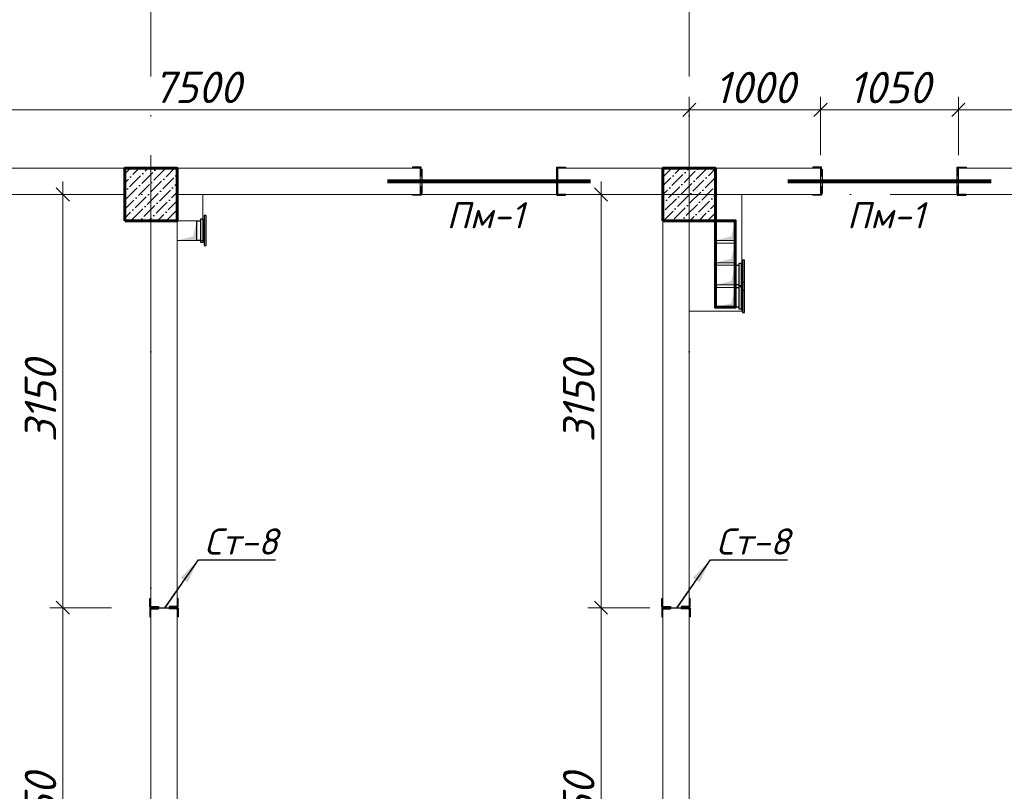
# Model space of a CAD drawing. Header units: millimetres. Extents: x 363306 to 7757304, y 1022887 to 1207196.
# Tile 170 of 256: x 983462 to 990962, y 1071261 to 1077143. Entities that reach past the tile are written whole.
import ezdxf
from ezdxf import colors
from ezdxf.entities.mleader import LeaderData, LeaderLine
from ezdxf.math import Vec2, Vec3

# ---------------------------------------------------------------- set-up
doc = ezdxf.new("R2010")
doc.units = ezdxf.units.MM
doc.linetypes.add('ACAD_ISO10W100', pattern=[18, 12, -3, 0, -3])
for name, color, linetype, lineweight in [('.', 7, 'Continuous', 15), ('5   0.30', 1, 'Continuous', 30), ('размеры', 12, 'Continuous', 15)]:
    doc.layers.add(name, color=color, linetype=linetype, lineweight=lineweight)
doc.layers.add('0 @ 100', color=7, linetype='Continuous')
doc.layers.add('kcd_tx', color=7, linetype='Continuous')
doc.styles.add('ISOCPEUR', font='isocpeur.TTF')
doc.styles.get("Standard").update_dxf_attribs({"font": 'isocpeui.ttf'})
doc.styles.add('ГОСТ 2.304', font='isocpeui.ttf')
doc.dimstyles.new('Санжар', dxfattribs={"dimtxt": 240, "dimasz": 200, "dimexe": 200, "dimexo": 200, "dimgap": 50, "dimtad": 1, "dimdec": 0, "dimtxsty": 'Standard', "dimblk": 'OBLIQUE', "dimcen": 2.5, "dimdle": 200, "dimclrd": 152, "dimclre": 152, "dimclrt": 152, "dimadec": 0, "dimazin": 0, "dimtfac": 1, "dimtdec": 0, "dimtmove": 0, "dimatfit": 3, "dimldrblk": 'OBLIQUE', "dimfxl": 0, "dimlwd": 0, "dimlwe": 0, "dimarcsym": 0})

# ---------------------------------------------------------------- blocks, each defined once
blk = doc.blocks.new('EBF')
at = {"color": 5, "lineweight": 30, "ltscale": 100}
for points in [[(1294386.3, 1827283.5), (1294536.3, 1827283.5), (1294536.3, 1827310.5), (1294386.3, 1827310.5)], [(1294346.3, 1827255.5), (1294576.3, 1827255.5), (1294576.3, 1827240.5), (1294346.3, 1827240.5)], [(1294373.8, 1827283.5), (1294548.8, 1827283.5), (1294548.8, 1827263.5), (1294373.8, 1827263.5)]]:
    blk.add_lwpolyline(points, close=True, dxfattribs=at)
blk = doc.blocks.new('*U25')
at = {"color": 0, "linetype": 'ByBlock', "lineweight": -2, "ltscale": 100}
blk.add_lwpolyline([(0, 0), (63, 0), (63, 2.7, 0.414214), (60.7, 5), (12, 5, -0.414214), (5, 12), (5, 60.7, 0.414214), (2.7, 63), (0, 63)], format="xyb", close=True, dxfattribs=at)
blk = doc.blocks.new('*U35')
at = {"color": 0, "linetype": 'ByBlock', "lineweight": -2, "ltscale": 100}
blk.add_lwpolyline([(0, 0), (63, 0), (63, 2.7, 0.414214), (60.7, 5), (12, 5, -0.414214), (5, 12), (5, 60.7, 0.414214), (2.7, 63), (0, 63)], format="xyb", close=True, dxfattribs=at)
blk = doc.blocks.new('*U434')
at = {"color": 0, "linetype": 'ByBlock', "lineweight": -2, "ltscale": 100}
blk.add_lwpolyline([(0, 0), (63, 0), (63, 2.7, 0.414214), (60.7, 5), (12, 5, -0.414214), (5, 12), (5, 60.7, 0.414214), (2.7, 63), (0, 63)], format="xyb", close=True, dxfattribs=at)
blk = doc.blocks.new('_Oblique')
at = {"color": 0, "linetype": 'ByBlock', "lineweight": -2}
blk.add_line((-0.5, -0.5), (0.5, 0.5), dxfattribs=at)
blk = doc.blocks.new('*D690')
at = {"layer": 'Defpoints', "color": 0, "lineweight": 25, "transparency": 16777216}
for p in [(983790.8, 1072660.4), (984262.3, 1072660.4), (984162.3, 1069510.4)]:
    blk.add_point(p, dxfattribs=at)
at = {"layer": 'kcd_tx', "lineweight": 0, "transparency": 16777216}
for p, q in [((983790.8, 1069410.4), (983790.8, 1072760.4)), ((984162.3, 1072660.4), (983690.8, 1072660.4)), ((984062.3, 1069510.4), (983690.8, 1069510.4))]:
    blk.add_line(p, q, dxfattribs=at)
at = {"layer": 'kcd_tx', "lineweight": 0, "transparency": 16777216, "xscale": 100, "yscale": 100, "zscale": 100}
for p, rotation in [((983790.8, 1072660.4), 90), ((983790.8, 1069510.4), 270)]:
    blk.add_blockref('_Oblique', p, dxfattribs=dict(at, rotation=rotation))
at = {"layer": 'kcd_tx', "lineweight": 30, "transparency": 16777216, "insert": (983620.8, 1071085.4), "char_height": 240, "attachment_point": 5, "rotation": 90}
blk.add_mtext('3150', dxfattribs=at)
blk = doc.blocks.new('*D691')
at = {"layer": 'Defpoints', "color": 0, "lineweight": 25, "transparency": 16777216}
for p in [(983790.8, 1075810.4), (984162.3, 1075810.4), (984262.3, 1072660.4)]:
    blk.add_point(p, dxfattribs=at)
at = {"layer": 'kcd_tx', "lineweight": 0, "transparency": 16777216}
for p, q in [((983790.8, 1072560.4), (983790.8, 1075910.4)), ((984062.3, 1075810.4), (983690.8, 1075810.4)), ((984162.3, 1072660.4), (983690.8, 1072660.4))]:
    blk.add_line(p, q, dxfattribs=at)
at = {"layer": 'kcd_tx', "lineweight": 0, "transparency": 16777216, "xscale": 100, "yscale": 100, "zscale": 100}
for p, rotation in [((983790.8, 1075810.4), 90), ((983790.8, 1072660.4), 270)]:
    blk.add_blockref('_Oblique', p, dxfattribs=dict(at, rotation=rotation))
at = {"layer": 'kcd_tx', "lineweight": 30, "transparency": 16777216, "insert": (983620.8, 1074235.4), "char_height": 240, "attachment_point": 5, "rotation": 90}
blk.add_mtext('3150', dxfattribs=at)
blk = doc.blocks.new('*D694')
at = {"layer": 'Defpoints', "color": 0, "lineweight": 25, "transparency": 16777216}
for p in [(987890.8, 1072660.4), (988362.3, 1072660.4), (988262.3, 1069510.4)]:
    blk.add_point(p, dxfattribs=at)
at = {"layer": 'kcd_tx', "lineweight": 0, "transparency": 16777216}
for p, q in [((987890.8, 1069410.4), (987890.8, 1072760.4)), ((988262.3, 1072660.4), (987790.8, 1072660.4)), ((988162.3, 1069510.4), (987790.8, 1069510.4))]:
    blk.add_line(p, q, dxfattribs=at)
at = {"layer": 'kcd_tx', "lineweight": 0, "transparency": 16777216, "xscale": 100, "yscale": 100, "zscale": 100}
for p, rotation in [((987890.8, 1072660.4), 90), ((987890.8, 1069510.4), 270)]:
    blk.add_blockref('_Oblique', p, dxfattribs=dict(at, rotation=rotation))
at = {"layer": 'kcd_tx', "lineweight": 30, "transparency": 16777216, "insert": (987720.8, 1071085.4), "char_height": 240, "attachment_point": 5, "rotation": 90}
blk.add_mtext('3150', dxfattribs=at)
blk = doc.blocks.new('*D695')
at = {"layer": 'Defpoints', "color": 0, "lineweight": 25, "transparency": 16777216}
for p in [(987890.8, 1075810.4), (988262.3, 1075810.4), (988362.3, 1072660.4)]:
    blk.add_point(p, dxfattribs=at)
at = {"layer": 'kcd_tx', "lineweight": 0, "transparency": 16777216}
for p, q in [((987890.8, 1072560.4), (987890.8, 1075910.4)), ((988162.3, 1075810.4), (987790.8, 1075810.4)), ((988262.3, 1072660.4), (987790.8, 1072660.4))]:
    blk.add_line(p, q, dxfattribs=at)
at = {"layer": 'kcd_tx', "lineweight": 0, "transparency": 16777216, "xscale": 100, "yscale": 100, "zscale": 100}
for p, rotation in [((987890.8, 1075810.4), 90), ((987890.8, 1072660.4), 270)]:
    blk.add_blockref('_Oblique', p, dxfattribs=dict(at, rotation=rotation))
at = {"layer": 'kcd_tx', "lineweight": 30, "transparency": 16777216, "insert": (987720.8, 1074235.4), "char_height": 240, "attachment_point": 5, "rotation": 90}
blk.add_mtext('3150', dxfattribs=at)
blk = doc.blocks.new('*D502')
at = {"layer": 'Defpoints', "color": 0, "lineweight": 25, "transparency": 16777216}
for p in [(988562.3, 1076455.5), (981062.3, 1076010.4), (988562.3, 1076010.4)]:
    blk.add_point(p, dxfattribs=at)
at = {"layer": 'kcd_tx', "lineweight": 0, "transparency": 16777216}
for p, q in [((981062.3, 1076110.4), (981062.3, 1076555.5)), ((988562.3, 1076110.4), (988562.3, 1076555.5)), ((980962.3, 1076455.5), (988662.3, 1076455.5))]:
    blk.add_line(p, q, dxfattribs=at)
at = {"layer": 'kcd_tx', "lineweight": 0, "transparency": 16777216, "xscale": 100, "yscale": 100, "zscale": 100, "rotation": 180}
blk.add_blockref('_Oblique', (981062.3, 1076455.5), dxfattribs=at)
at = {"layer": 'kcd_tx', "lineweight": 0, "transparency": 16777216, "xscale": 100, "yscale": 100, "zscale": 100}
blk.add_blockref('_Oblique', (988562.3, 1076455.5), dxfattribs=at)
at = {"layer": 'kcd_tx', "lineweight": 30, "transparency": 16777216, "insert": (984812.3, 1076627), "char_height": 240, "attachment_point": 5}
blk.add_mtext('7500', dxfattribs=at)
blk = doc.blocks.new('*D503')
at = {"layer": 'Defpoints', "color": 0, "lineweight": 25, "transparency": 16777216}
for p in [(989562.3, 1076455.5), (988562.3, 1076010.4), (989562.3, 1076010.4)]:
    blk.add_point(p, dxfattribs=at)
at = {"layer": 'kcd_tx', "lineweight": 0, "transparency": 16777216}
for p, q in [((988562.3, 1076110.4), (988562.3, 1076555.5)), ((989562.3, 1076110.4), (989562.3, 1076555.5)), ((988462.3, 1076455.5), (989662.3, 1076455.5))]:
    blk.add_line(p, q, dxfattribs=at)
at = {"layer": 'kcd_tx', "lineweight": 0, "transparency": 16777216, "xscale": 100, "yscale": 100, "zscale": 100, "rotation": 180}
blk.add_blockref('_Oblique', (988562.3, 1076455.5), dxfattribs=at)
at = {"layer": 'kcd_tx', "lineweight": 0, "transparency": 16777216, "xscale": 100, "yscale": 100, "zscale": 100}
blk.add_blockref('_Oblique', (989562.3, 1076455.5), dxfattribs=at)
at = {"layer": 'kcd_tx', "lineweight": 30, "transparency": 16777216, "insert": (989062.3, 1076625.5), "char_height": 240, "attachment_point": 5}
blk.add_mtext('1000', dxfattribs=at)
blk = doc.blocks.new('*D504')
at = {"layer": 'Defpoints', "color": 0, "lineweight": 25, "transparency": 16777216}
for p in [(990612.3, 1076455.5), (989562.3, 1076010.4), (990612.3, 1076010.4)]:
    blk.add_point(p, dxfattribs=at)
at = {"layer": 'kcd_tx', "lineweight": 0, "transparency": 16777216}
for p, q in [((989562.3, 1076110.4), (989562.3, 1076555.5)), ((990612.3, 1076110.4), (990612.3, 1076555.5)), ((989462.3, 1076455.5), (990712.3, 1076455.5))]:
    blk.add_line(p, q, dxfattribs=at)
at = {"layer": 'kcd_tx', "lineweight": 0, "transparency": 16777216, "xscale": 100, "yscale": 100, "zscale": 100, "rotation": 180}
blk.add_blockref('_Oblique', (989562.3, 1076455.5), dxfattribs=at)
at = {"layer": 'kcd_tx', "lineweight": 0, "transparency": 16777216, "xscale": 100, "yscale": 100, "zscale": 100}
blk.add_blockref('_Oblique', (990612.3, 1076455.5), dxfattribs=at)
at = {"layer": 'kcd_tx', "lineweight": 30, "transparency": 16777216, "insert": (990087.3, 1076625.5), "char_height": 240, "attachment_point": 5}
blk.add_mtext('1050', dxfattribs=at)
blk = doc.blocks.new('*D505')
at = {"layer": 'Defpoints', "color": 0, "lineweight": 25, "transparency": 16777216}
for p in [(993862.3, 1076455.5), (990612.3, 1076010.4), (993862.3, 1076010.4)]:
    blk.add_point(p, dxfattribs=at)
at = {"layer": 'kcd_tx', "lineweight": 0, "transparency": 16777216}
for p, q in [((990612.3, 1076110.4), (990612.3, 1076555.5)), ((993862.3, 1076110.4), (993862.3, 1076555.5)), ((990512.3, 1076455.5), (993962.3, 1076455.5))]:
    blk.add_line(p, q, dxfattribs=at)
at = {"layer": 'kcd_tx', "lineweight": 0, "transparency": 16777216, "xscale": 100, "yscale": 100, "zscale": 100, "rotation": 180}
blk.add_blockref('_Oblique', (990612.3, 1076455.5), dxfattribs=at)
at = {"layer": 'kcd_tx', "lineweight": 0, "transparency": 16777216, "xscale": 100, "yscale": 100, "zscale": 100}
blk.add_blockref('_Oblique', (993862.3, 1076455.5), dxfattribs=at)
at = {"layer": 'kcd_tx', "lineweight": 30, "transparency": 16777216, "insert": (992237.3, 1076625.5), "char_height": 240, "attachment_point": 5}
blk.add_mtext('3250', dxfattribs=at)
blk = doc.blocks.new('RTET')
at = {"color": 116, "lineweight": 0, "true_color": 0x136734, "const_width": 30}
blk.add_lwpolyline([(661261.7, 1824060), (662811.7, 1824060)], dxfattribs=at)
at = {"layer": '5   0.30', "color": 5, "lineweight": 30, "ltscale": 200}
for p, q in [((661523.9, 1824152.1), (661523.9, 1823967.9)), ((662549.5, 1824152.1), (662549.5, 1823967.9))]:
    blk.add_line(p, q, dxfattribs=at)
at = {"layer": '5   0.30', "color": 5, "lineweight": 30, "ltscale": 200, "yscale": 1.05763968, "zscale": 1.05763968, "rotation": 180}
for p, xscale in [((661519.8, 1824168.4), 1.05763968), ((662553.5, 1824168.4), -1.05763968)]:
    blk.add_blockref('*U25', p, dxfattribs=dict(at, xscale=xscale))
at = {"layer": '5   0.30', "color": 5, "lineweight": 30, "ltscale": 200, "extrusion": (0, 0, -1), "yscale": 1.05763968, "zscale": -1.05763968}
for p, xscale in [((-661519.8, 1823953.5), 1.05763968), ((-662553.5, 1823953.5), -1.05763968)]:
    blk.add_blockref('*U25', p, dxfattribs=dict(at, xscale=xscale))
at = {"color": 18, "lineweight": 0, "true_color": 0x000000, "insert": (661713.5, 1823701.3), "char_height": 200, "width": 262.818, "attachment_point": 7}
blk.add_mtext('{\\C116;\\c3434259;Пм-1}', dxfattribs=at)
ml = blk.add_multileader_mtext('Standard')
ml.set_content('{\\fISOCPEUR|b0|i1|c204|p34;\\C5;Ст-6}', color=256, style='ISOCPEUR')
ml.set_leader_properties()
ml.build(insert=Vec2(0, 0))
ml.multileader.update_dxf_attribs({"text_left_attachment_type": 6, "text_right_attachment_type": 6, "dogleg_length": 0.208, "arrow_head_size": 187.5, "scale": 100})
ctx = ml.context
ctx.base_point, ctx.scale, ctx.char_height, ctx.arrow_head_size, ctx.landing_gap_size, ctx.plane_origin = Vec3(661759.9, 1823355.9), 100, 200, 187.5, 0, Vec3(666149.8, 1822037.9)
ctx.left_attachment, ctx.right_attachment, ctx.text_align_type = 6, 6, 1
notes = []
notes.append((ctx, [(1, (1, 1, 0), (662377.8, 1823355.9), (-1, 0), 20.8, [(2, [(661519.8, 1823951.5)], 0, []), (1, [(662572.3, 1823960), (662572.3, 1823960)], 0, [])])]))
ctx.mtext.insert, ctx.mtext.alignment, ctx.mtext.flow_direction = Vec3(662058.4, 1823595.9), 2, 5
for ctx, leaders in notes:
    for number, flags, end, landing, length, lines in leaders:
        leader = LeaderData()
        leader.index, (leader.has_last_leader_line, leader.has_dogleg_vector, leader.attachment_direction) = number, flags
        leader.last_leader_point, leader.dogleg_vector, leader.dogleg_length = Vec3(end), Vec3(landing), length
        for number, points, colour, breaks in lines:
            line = LeaderLine()
            line.index, line.vertices, line.color, line.breaks = number, Vec3.list(points), colors.encode_raw_color(colour), breaks
            leader.lines.append(line)
        ctx.leaders.append(leader)

msp = doc.modelspace()

# ---------------------------------------------------------------- hatches: boundary and pattern name
at = {"layer": '.', "lineweight": 0, "ltscale": 100, "transparency": 33554687}
h = msp.add_hatch(color=256, dxfattribs=at)
h.dxf.hatch_style = 1
h.paths.add_polyline_path([(984662.268, 1075460.387), (984812.268, 1075460.387), (984812.268, 1075610.387), (984782.216, 1075490.439)])
h = msp.add_hatch(color=256, dxfattribs=at)
h.dxf.hatch_style = 1
h.paths.add_polyline_path([(988762.268, 1075460.387), (988912.268, 1075460.387), (988912.268, 1075610.387), (988882.216, 1075490.439)])
h = msp.add_hatch(color=256, dxfattribs=at)
h.dxf.hatch_style = 1
h.paths.add_polyline_path([(988762.268, 1075290.387), (988912.268, 1075290.387), (988912.268, 1075440.387), (988882.216, 1075320.439)])
h = msp.add_hatch(color=256, dxfattribs=at)
h.dxf.hatch_style = 1
h.paths.add_polyline_path([(988762.268, 1075120.387), (988912.268, 1075120.387), (988912.268, 1075270.387), (988882.216, 1075150.439)])
h = msp.add_hatch(color=256, dxfattribs=at)
h.dxf.hatch_style = 1
h.paths.add_polyline_path([(988762.268, 1074950.387), (988912.268, 1074950.387), (988912.268, 1075100.387), (988882.216, 1074980.439)])
at = {"ltscale": 100}
h = msp.add_hatch(dxfattribs=at)
h.set_pattern_fill('ANSI36', color=256, scale=15, style=0)
h.set_pattern_definition([(45, (-16059500.283, 10258840.387), (25.25697034, 92.60889125), [119.0625, -23.8125, 0, -23.8125])])
h.paths.add_polyline_path([(984662.268, 1076010.387), (984262.268, 1076010.387), (984262.268, 1075610.387), (984662.268, 1075610.387)])
h = msp.add_hatch(dxfattribs=at)
h.set_pattern_fill('ANSI36', color=256, scale=15, style=0)
h.set_pattern_definition([(45, (-16064200.283, 10258840.387), (25.25697034, 92.60889125), [119.0625, -23.8125, 0, -23.8125])])
h.paths.add_polyline_path([(988762.268, 1076010.387), (988362.268, 1076010.387), (988362.268, 1075610.387), (988762.268, 1075610.387)])

# ---------------------------------------------------------------- linework, layer by layer
at = {"color": 1, "linetype": 'ACAD_ISO10W100', "lineweight": 9, "ltscale": 100}
for p, q in [((984462.268, 1085110.387), (984462.268, 1066417.835)), ((988562.268, 1085110.387), (988562.268, 1066417.835)), ((998492.268, 1075810.387), (969088.863, 1075810.387))]:
    msp.add_line(p, q, dxfattribs=at)
at = {"lineweight": 0, "ltscale": 100}
for p, q in [((984662.268, 1076010.387), (977112.268, 1076010.387)), ((986512.268, 1076010.387), (984662.268, 1076010.387)), ((988362.268, 1076010.387), (987562.268, 1076010.387)), ((989562.268, 1076010.387), (988362.268, 1076010.387)), ((988362.268, 1076010.387), (988362.268, 1069710.387)), ((989562.268, 1075810.387), (989562.268, 1076010.387)), ((997762.268, 1076010.387), (990612.268, 1076010.387)), ((990612.268, 1075810.387), (990612.268, 1076010.387)), ((984262.268, 1075810.387), (981262.268, 1075810.387)), ((986512.268, 1075810.387), (984662.268, 1075810.387)), ((988362.268, 1075810.387), (987562.268, 1075810.387)), ((989562.268, 1075810.387), (988762.268, 1075810.387)), ((993662.268, 1075810.387), (990612.268, 1075810.387)), ((984462.268, 1075610.387), (984462.268, 1069710.387)), ((984662.268, 1075610.387), (984662.268, 1069710.387)), ((988562.268, 1075610.387), (988562.268, 1069710.387))]:
    msp.add_line(p, q, dxfattribs=at)
at = {"color": 18, "lineweight": 0, "true_color": 0x000000}
for p, q in [((984462.268, 1072660.387), (984662.268, 1072660.387)), ((988362.268, 1072660.387), (988562.268, 1072660.387))]:
    msp.add_line(p, q, dxfattribs=at)
at = {"lineweight": 0, "ltscale": 100}
for points in [[(986512.268, 1076010.387), (986512.268, 1075810.387)], [(987562.268, 1076010.387), (987562.268, 1075810.387)]]:
    msp.add_lwpolyline(points, dxfattribs=at)
at = {"color": 116, "lineweight": 0, "ltscale": 100, "true_color": 0x136734}
for points in [[(984662.268, 1075460.387), (984857.449, 1075460.387), (984857.449, 1075810.387)], [(988562.268, 1074920.387), (988962.268, 1074920.387), (988962.268, 1075810.387)]]:
    msp.add_lwpolyline(points, dxfattribs=at)
at = {"lineweight": 0, "ltscale": 100}
for points in [[(984662.268, 1075460.387), (984812.268, 1075460.387), (984812.268, 1075610.387), (984662.268, 1075610.387)], [(988762.268, 1075460.387), (988912.268, 1075460.387), (988912.268, 1075610.387), (988762.268, 1075610.387)], [(988762.268, 1075290.387), (988912.268, 1075290.387), (988912.268, 1075440.387), (988762.268, 1075440.387)], [(988762.268, 1075120.387), (988912.268, 1075120.387), (988912.268, 1075270.387), (988762.268, 1075270.387)], [(988762.268, 1074950.387), (988912.268, 1074950.387), (988912.268, 1075100.387), (988762.268, 1075100.387)]]:
    msp.add_lwpolyline(points, close=True, dxfattribs=at)
at = {"color": 5, "lineweight": 60}
msp.add_lwpolyline([(988762.268, 1075610.387), (988912.268, 1075610.387), (988912.268, 1074950.387), (988762.268, 1074950.387)], close=True, dxfattribs=at)
at = {"layer": '5   0.30', "lineweight": 30, "ltscale": 200}
for p, q in [((984470.173, 1072660.387), (984654.362, 1072660.387)), ((984470.173, 1072660.387), (984654.362, 1072660.387)), ((988370.173, 1072660.387), (988554.362, 1072660.387)), ((988370.173, 1072660.387), (988554.362, 1072660.387))]:
    msp.add_line(p, q, dxfattribs=at)
at = {"layer": 'размеры', "lineweight": 60, "ltscale": 5}
for points in [[(984262.268, 1075610.387), (984662.268, 1075610.387), (984662.268, 1076010.387), (984262.268, 1076010.387)], [(988362.268, 1075610.387), (988762.268, 1075610.387), (988762.268, 1076010.387), (988362.268, 1076010.387)]]:
    msp.add_lwpolyline(points, close=True, dxfattribs=at)

# ---------------------------------------------------------------- block references
at = {"color": 18, "lineweight": 30, "true_color": 0x000000}
for p in [(325000.601, -748149.583), (328050.601, -748149.583)]:
    msp.add_blockref('RTET', p, dxfattribs=at)
at = {"color": 2, "lineweight": 0, "xscale": -1, "rotation": 90}
for p in [(2812122.746, 2369996.698), (2816222.746, 2369656.698), (2816222.746, 2369486.698)]:
    msp.add_blockref('EBF', p, dxfattribs=at)
at = {"layer": '5   0.30', "lineweight": 30, "ltscale": 200, "yscale": 1.05763968, "zscale": 1.05763968}
for name, p, xscale, rotation in [('*U35', (984453.836, 1072664.466), -1.05763968, 270), ('*U35', (984668.688, 1072664.466), 1.05763968, 89.99999999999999), ('*U35', (988353.836, 1072664.466), -1.05763968, 270), ('*U35', (988568.688, 1072664.466), 1.05763968, 89.99999999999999), ('*U434', (984453.836, 1072656.308), 1.05763968, 270), ('*U434', (988353.836, 1072656.308), 1.05763968, 270)]:
    msp.add_blockref(name, p, dxfattribs=dict(at, xscale=xscale, rotation=rotation))
at = {"layer": '5   0.30', "lineweight": 30, "ltscale": 200, "extrusion": (0, 0, -1), "xscale": 1.05763968, "yscale": 1.05763968, "zscale": -1.05763968, "rotation": 270}
for p in [(-984668.688, 1072656.308), (-988568.688, 1072656.308)]:
    msp.add_blockref('*U434', p, dxfattribs=at)

# ---------------------------------------------------------------- texts
at = {"layer": '0 @ 100', "color": 7, "insert": (761996.908, 1075986.433), "char_height": 318.940213, "width": 19697.5359, "attachment_point": 4, "style": 'ГОСТ 2.304'}
msp.add_mtext('\\pi5457.36288;{\\fISOCPEUR|b1|i1|c204|p34;Характеристика участка строительства:\\P\\pi0;\\P}Расчетная зимняя температура воздух 15 °С.\\PСкоростной напор ветра   - 38кг/м2.\\PВес снегового покрова    - 50кг/м2.\\PКлассификация зданий по функциональной пожарной опасности - Ф 4.1 \\PКоэффициент надежности по назначению - 0.95\\P\\P^IПроектом разработано подъёмник для мало мобильных граждан населения грузоподъемностью 250 кг. скоростью 0,25 см/с. Двери шахт подъёмника противопожарные с пределом огнестойкости El 30. Подъёмники оборудованы кабинами габаритами 1500х1500 мм, ширина дверей кабины обеспечивает проезд инвалидной коляски. Для экстренных случаев подъёмник оснащен дополнительным аккумулятором и механическим спуском для безопасного спуска пассажира в нулевую отметку. Так же в дверях подъёмника установлены замки датчики которые открываются с ключевыми картами, чтобы открыть двери подъёмника.\\P^IС внешней и внутренней стороны наружных стен предусмотрено обшивка из аквапанелей толщиной 12,5мм с утеплением из минераловатной ваты на кварцевой основе, А =0,040 Вт/мС, толщиной 100мм. (по теплотехническому расчету). Наружная отделка из органическое стекло.\\P^IПодрядчик обязан предоставить заказчику сертификаты соответствия и пожарной безопасности на фасадную систему и все применяемые в данной системе материалы и изделия.\\PКонструкции, изделия и материалы применены по действующим стандартам, ТУ, сертификатам. На путях эвакуации используются отделочные материалы, соответствующие требованиям п. 5.25 ШНК 2.01.02-04.\\PОтделка стен с внутренней стороны окраска водоэмульсионными красками светлых тонов. Во внутренней и наружной отделке использованы современные отделочные материалы используемые на территории Республики Узбекистан.\\P^IКрыша - скатная из металлических профилированных листов с полимерными покрытиями с обеих сторон толщ.0,55мм по металлическим конструкциям.\\P^IПо периметру наружных стен устраивается бетонная отмостка. Бетон кл.В 7,5 шириной 1000 мм, толщиной 50 мм по гравийному основанию толщиной 100 мм -150 мм.\\P^IВсе строительно-монтажные работы вести согласно указаний соответствующих строительных норм и проекта производства работ (П.П.Р.) на основании ШНК 3.01.01 - 03 и КМК 3.01.02 - 00.', dxfattribs=at)

# ---------------------------------------------------------------- dimensions: what is measured, and where the dimension line sits
at = {"layer": 'kcd_tx', "color": 244, "lineweight": 30, "true_color": 0x991b1e}
for base, p1, p2, picture, middle in [((988562.268, 1076455.453), (981062.268, 1076010.387), (988562.268, 1076010.387), '*D502', (984812.268, 1076626.999)), ((989562.268, 1076455.453), (988562.268, 1076010.387), (989562.268, 1076010.387), '*D503', (989062.268, 1076625.453)), ((990612.268, 1076455.453), (989562.268, 1076010.387), (990612.268, 1076010.387), '*D504', (990087.268, 1076625.453)), ((993862.268, 1076455.453), (990612.268, 1076010.387), (993862.268, 1076010.387), '*D505', (992237.268, 1076625.453))]:
    dim = msp.add_linear_dim(base=base, p1=p1, p2=p2, dimstyle='Санжар', override={"dimasz": 100, "dimexe": 100, "dimexo": 100, "dimdle": 100, "dimclrd": 256, "dimclre": 256, "dimclrt": 256, "dimtmove": 1, "dimfxl": 0, "dimarcsym": 2}, dxfattribs=at)
    dim.commit()
    dim.dimension.update_dxf_attribs({"geometry": picture, "text_midpoint": middle})
for base, p1, p2, picture, middle in [((983790.819, 1075810.387), (984262.268, 1072660.387), (984162.268, 1075810.387), '*D691', (983620.819, 1074235.387)), ((987890.819, 1075810.387), (988362.268, 1072660.387), (988262.268, 1075810.387), '*D695', (987720.819, 1074235.387)), ((983790.819, 1072660.387), (984162.268, 1069510.387), (984262.268, 1072660.387), '*D690', (983620.819, 1071085.387)), ((987890.819, 1072660.387), (988262.268, 1069510.387), (988362.268, 1072660.387), '*D694', (987720.819, 1071085.387))]:
    dim = msp.add_linear_dim(base=base, p1=p1, p2=p2, angle=90, dimstyle='Санжар', override={"dimasz": 100, "dimexe": 100, "dimexo": 100, "dimdle": 100, "dimclrd": 256, "dimclre": 256, "dimclrt": 256, "dimtmove": 1, "dimfxl": 0, "dimarcsym": 2}, dxfattribs=at)
    dim.commit()
    dim.dimension.update_dxf_attribs({"geometry": picture, "text_midpoint": middle})

# ---------------------------------------------------------------- leaders
ml = msp.add_multileader_mtext('Standard')
ml.set_content('{\\fISOCPEUR|b0|i1|c204|p34;\\C5;Ст-8}', color=256, style='ISOCPEUR')
ml.set_leader_properties()
ml.build(insert=Vec2(0, 0))
ml.multileader.update_dxf_attribs({"text_left_attachment_type": 6, "text_right_attachment_type": 6, "dogleg_length": 0.208, "arrow_head_size": 187.5, "scale": 100})
ctx = ml.context
ctx.base_point, ctx.scale, ctx.char_height, ctx.arrow_head_size, ctx.landing_gap_size, ctx.plane_origin = Vec3(984844.145, 1073025.166), 100, 200, 187.5, 0, Vec3(989149.528, 1071627.553)
ctx.left_attachment, ctx.right_attachment, ctx.text_align_type = 6, 6, 1
notes = []
notes.append((ctx, [(0, (1, 1, 0), (984823.326, 1073025.166), (1, 0), 20.819, [(1, [(984823.326, 1073025.166), (984566.971, 1072660.387), (984566.971, 1072660.387)], 0, [])])]))
ctx.mtext.insert, ctx.mtext.alignment, ctx.mtext.flow_direction = Vec3(985148.615, 1073265.166), 2, 5
ml = msp.add_multileader_mtext('Standard')
ml.set_content('{\\fISOCPEUR|b0|i1|c204|p34;\\C5;Ст-8}', color=256, style='ISOCPEUR')
ml.set_leader_properties()
ml.build(insert=Vec2(0, 0))
ml.multileader.update_dxf_attribs({"text_left_attachment_type": 6, "text_right_attachment_type": 6, "dogleg_length": 0.208, "arrow_head_size": 187.5, "scale": 100})
ctx = ml.context
ctx.base_point, ctx.scale, ctx.char_height, ctx.arrow_head_size, ctx.landing_gap_size, ctx.plane_origin = Vec3(988744.145, 1073025.166), 100, 200, 187.5, 0, Vec3(993049.528, 1071627.553)
ctx.left_attachment, ctx.right_attachment, ctx.text_align_type = 6, 6, 1
notes.append((ctx, [(0, (1, 1, 0), (988723.326, 1073025.166), (1, 0), 20.819, [(1, [(988723.326, 1073025.166), (988466.971, 1072660.387), (988466.971, 1072660.387)], 0, [])])]))
ctx.mtext.insert, ctx.mtext.alignment, ctx.mtext.flow_direction = Vec3(989048.615, 1073265.166), 2, 5
for ctx, leaders in notes:
    for number, flags, end, landing, length, lines in leaders:
        leader = LeaderData()
        leader.index, (leader.has_last_leader_line, leader.has_dogleg_vector, leader.attachment_direction) = number, flags
        leader.last_leader_point, leader.dogleg_vector, leader.dogleg_length = Vec3(end), Vec3(landing), length
        for number, points, colour, breaks in lines:
            line = LeaderLine()
            line.index, line.vertices, line.color, line.breaks = number, Vec3.list(points), colors.encode_raw_color(colour), breaks
            leader.lines.append(line)
        ctx.leaders.append(leader)

doc.saveas('drawing.dxf')
